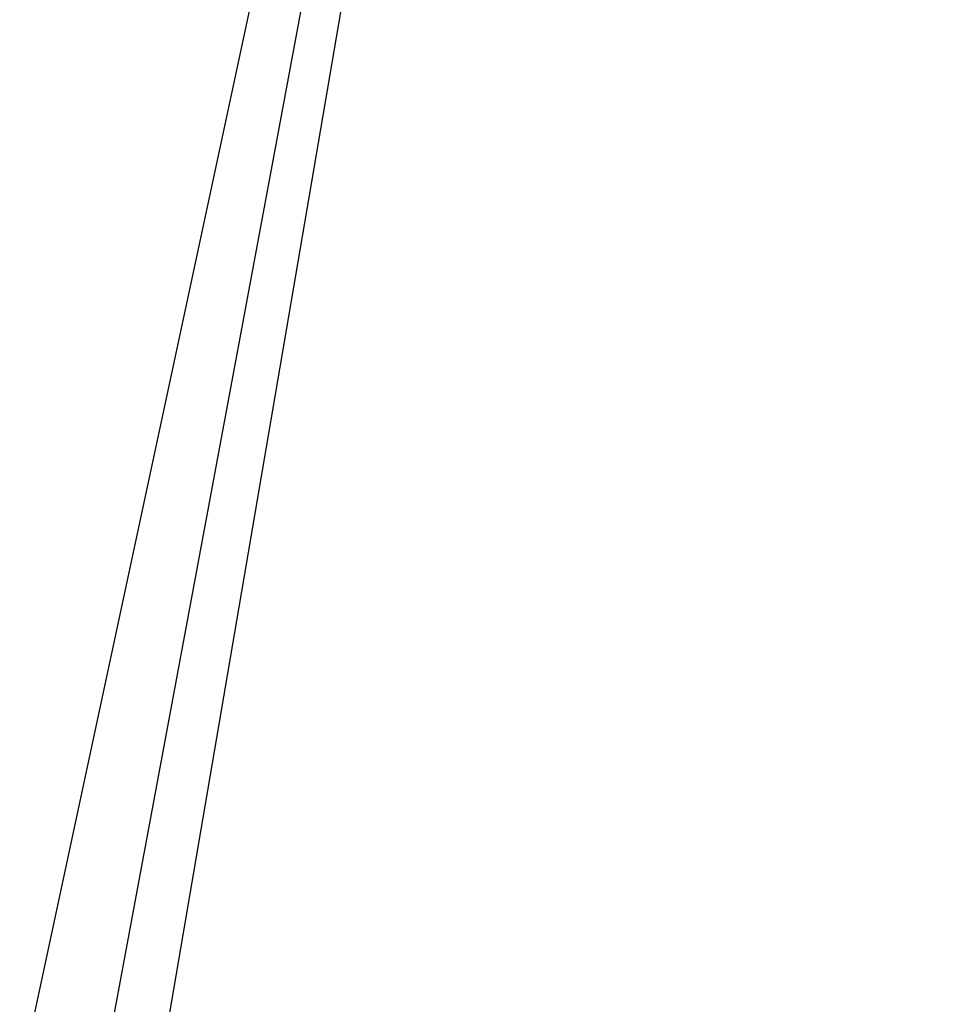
# Model space of a CAD drawing. Header units: feet. Extents: x -79 to 198, y -22 to 181.
# Tile 66 of 256: x 40.027 to 40.205, y 18.833 to 19.022. Entities that reach past the tile are written whole.
import ezdxf

# ---------------------------------------------------------------- set-up
doc = ezdxf.new("R2010")
doc.units = ezdxf.units.FT
doc.layers.add('A-LINEA', color=7, linetype='CONTINUOUS')

msp = doc.modelspace()

# ---------------------------------------------------------------- linework, layer by layer
at = {"layer": 'A-LINEA'}
for points in [[(40.4133, 19.3111), (40.1467, 19.3778), (40.0267, 18.8178), (40.2933, 18.7644), (40.4133, 19.3111)], [(40.4267, 19.3244), (40.1467, 19.3778), (40.0267, 18.8178), (40.3067, 18.7511), (40.4267, 19.3244)], [(40.4133, 19.3111), (40.1467, 19.3778), (40.0267, 18.8178), (40.2933, 18.7644), (40.4133, 19.3111)], [(40.4267, 19.3244), (40.1467, 19.3778), (40.0267, 18.8178), (40.3067, 18.7511), (40.4267, 19.3244)], [(40.1467, 19.3778), (40.4267, 19.3244), (40.32, 18.7511), (40.04, 18.8044), (40.1467, 19.3778)], [(40.1467, 19.3778), (40.4267, 19.3244), (40.32, 18.7511), (40.04, 18.8044), (40.1467, 19.3778)], [(40.1467, 19.3644), (40.4133, 19.3244), (40.32, 18.7644), (40.0533, 18.8178), (40.1467, 19.3644)], [(40.1467, 19.3644), (40.4133, 19.3244), (40.32, 18.7644), (40.0533, 18.8178), (40.1467, 19.3644)]]:
    msp.add_lwpolyline(points, dxfattribs=at)

doc.saveas('drawing.dxf')
